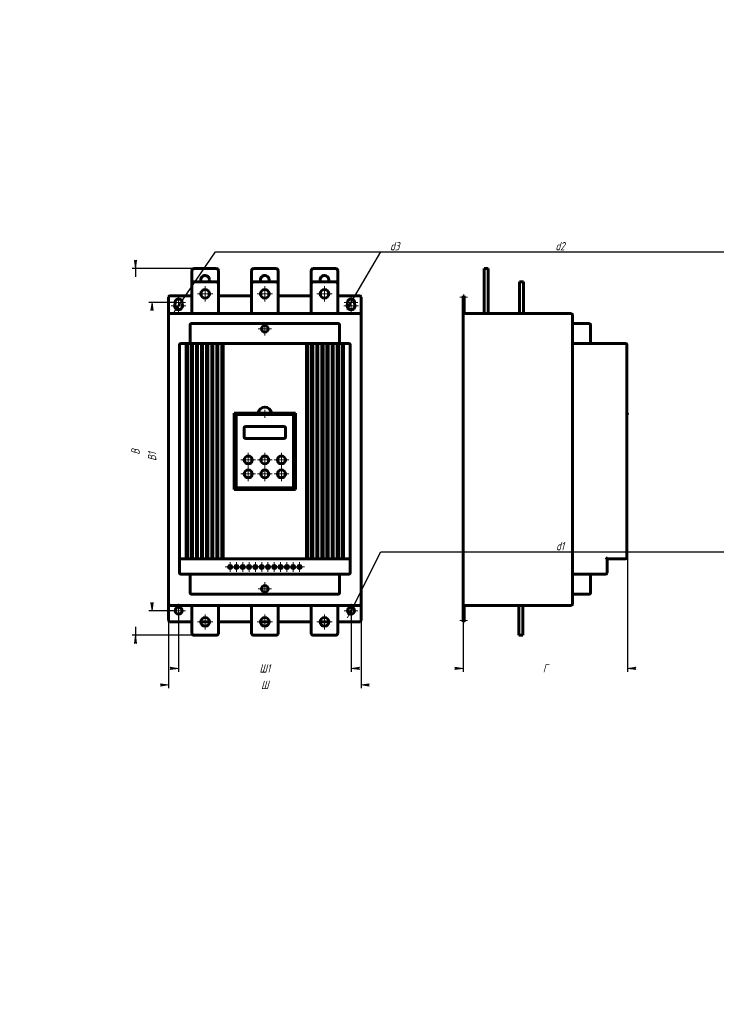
# Model space of a CAD drawing. Header units: millimetres. Extents: x 0 to 420, y 0 to 594.
import ezdxf

# ---------------------------------------------------------------- set-up
doc = ezdxf.new("R2010")
doc.units = ezdxf.units.MM
for name, pattern in [('K5LT_AXLED', [15.25, 10.75, -1.5, 1.5, -1.5]), ('K5LT_BASIC', [0]), ('K5LT_THIN', [0])]:
    doc.linetypes.add(name, pattern=pattern)
doc.layers.add('Системный слой', color=7, linetype='Continuous')
doc.styles.add('KDIMTEXTSTYLE', font='GOST_AU.SHX', dxfattribs={"width": 0.96, "oblique": 15, "height": 5})
doc.dimstyles.new('KDIMSTYLE (0.40)', dxfattribs={"dimtxt": 5, "dimasz": 1, "dimexe": 2, "dimexo": 0, "dimgap": 1, "dimtad": 1, "dimlfac": 2.5, "dimtxsty": 'KDIMTEXTSTYLE', "dimsah": 1, "dimcen": 0, "dimdle": 1, "dimadec": 0, "dimazin": 0, "dimtfac": 0.667, "dimtmove": 0, "dimatfit": 3, "dimfxl": 1, "dimtvp": 1, "dimtolj": 1, "dimtzin": 0, "dimarcsym": 0})

# ---------------------------------------------------------------- blocks, each defined once
blk = doc.blocks.new('U0')
at = {"layer": 'Системный слой', "color": 150, "linetype": 'K5LT_BASIC', "lineweight": 60, "true_color": 0x0080ff}
for p, q in [((103.7933461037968, 427.4622029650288), (90.59334610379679, 427.4622029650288)), ((139.7933461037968, 427.4622029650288), (119.7933461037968, 427.4622029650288)), ((175.7933461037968, 427.4622029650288), (155.7933461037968, 427.4622029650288)), ((204.9933461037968, 427.4622029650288), (191.7933461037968, 427.4622029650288))]:
    blk.add_line(p, q, dxfattribs=at)
blk = doc.blocks.new('U1')
at = {"layer": 'Системный слой', "color": 150, "linetype": 'K5LT_BASIC', "lineweight": 60, "true_color": 0x0080ff}
for p, q in [((90.59334610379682, 230.6622029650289), (103.7933461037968, 230.6622029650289)), ((109.1933461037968, 230.6622029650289), (114.3933461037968, 230.6622029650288)), ((119.7933461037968, 230.6622029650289), (139.7933461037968, 230.6622029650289)), ((145.1933461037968, 230.6622029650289), (150.3933461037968, 230.6622029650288)), ((155.7933461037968, 230.6622029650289), (175.7933461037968, 230.6622029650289)), ((181.1933461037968, 230.6622029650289), (186.3933461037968, 230.6622029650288)), ((191.7933461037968, 230.6622029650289), (204.9933461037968, 230.6622029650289))]:
    blk.add_line(p, q, dxfattribs=at)
blk = doc.blocks.new('U2')
at = {"layer": 'Системный слой', "color": 150, "linetype": 'K5LT_BASIC', "lineweight": 60, "true_color": 0x0080ff}
for start, end in [(0, 207.4864262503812), (332.5135737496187, 0)]:
    blk.add_arc((147.7933461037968, 437.0622029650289), 2.6, start, end, dxfattribs=at)
blk = doc.blocks.new('U3')
at = {"layer": 'Системный слой', "color": 150, "linetype": 'K5LT_BASIC', "lineweight": 60, "true_color": 0x0080ff}
for start, end in [(0, 207.4864262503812), (332.5135737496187, 0)]:
    blk.add_arc((183.7933461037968, 437.0622029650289), 2.6, start, end, dxfattribs=at)
blk = doc.blocks.new('U4')
at = {"layer": 'Системный слой', "color": 150, "linetype": 'K5LT_BASIC', "lineweight": 60, "true_color": 0x0080ff}
for start, end in [(0, 207.4864262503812), (332.5135737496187, 0)]:
    blk.add_arc((111.7933461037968, 437.0622029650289), 2.6, start, end, dxfattribs=at)
blk = doc.blocks.new('U5')
at = {"layer": 'Системный слой', "color": 30, "linetype": 'K5LT_AXLED', "lineweight": 18, "true_color": 0xff8000}
for q in [(95.79334610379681, 241.5622029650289), (91.69334610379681, 237.4622029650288), (99.8933461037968, 237.4622029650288), (95.79334610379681, 233.3622029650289)]:
    blk.add_line((95.79334610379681, 237.4622029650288), q, dxfattribs=at)
blk = doc.blocks.new('U6')
at = {"layer": 'Системный слой', "color": 30, "linetype": 'K5LT_AXLED', "lineweight": 18, "true_color": 0xff8000}
for q in [(111.7933461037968, 235.2622029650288), (107.1933461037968, 230.6622029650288), (116.3933461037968, 230.6622029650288), (111.7933461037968, 226.0622029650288)]:
    blk.add_line((111.7933461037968, 230.6622029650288), q, dxfattribs=at)
blk = doc.blocks.new('U7')
at = {"layer": 'Системный слой', "color": 30, "linetype": 'K5LT_AXLED', "lineweight": 18, "true_color": 0xff8000}
for q in [(107.1933461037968, 428.6622029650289), (111.7933461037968, 433.2622029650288), (116.3933461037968, 428.6622029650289), (111.7933461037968, 424.0622029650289)]:
    blk.add_line((111.7933461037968, 428.6622029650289), q, dxfattribs=at)
blk = doc.blocks.new('U8')
at = {"layer": 'Системный слой', "color": 30, "linetype": 'K5LT_AXLED', "lineweight": 18, "true_color": 0xff8000}
for q in [(123.9333461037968, 263.8622029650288), (126.8933461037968, 266.8222029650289), (129.8533461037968, 263.8622029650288), (126.8933461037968, 260.9022029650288)]:
    blk.add_line((126.8933461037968, 263.8622029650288), q, dxfattribs=at)
blk = doc.blocks.new('U9')
at = {"layer": 'Системный слой', "color": 30, "linetype": 'K5LT_AXLED', "lineweight": 18, "true_color": 0xff8000}
for q in [(127.7333461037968, 263.8622029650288), (130.6933461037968, 266.8222029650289), (133.6533461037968, 263.8622029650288), (130.6933461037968, 260.9022029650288)]:
    blk.add_line((130.6933461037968, 263.8622029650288), q, dxfattribs=at)
blk = doc.blocks.new('U10')
at = {"layer": 'Системный слой', "color": 30, "linetype": 'K5LT_AXLED', "lineweight": 18, "true_color": 0xff8000}
for q in [(131.5333461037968, 263.8622029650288), (134.4933461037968, 266.8222029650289), (137.4533461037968, 263.8622029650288), (134.4933461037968, 260.9022029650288)]:
    blk.add_line((134.4933461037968, 263.8622029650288), q, dxfattribs=at)
blk = doc.blocks.new('U11')
at = {"layer": 'Системный слой', "color": 30, "linetype": 'K5LT_AXLED', "lineweight": 18, "true_color": 0xff8000}
for q in [(137.7933461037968, 324.3822029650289), (133.3933461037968, 319.9822029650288), (142.1933461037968, 319.9822029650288), (137.7933461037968, 315.5822029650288)]:
    blk.add_line((137.7933461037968, 319.9822029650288), q, dxfattribs=at)
blk = doc.blocks.new('U12')
at = {"layer": 'Системный слой', "color": 30, "linetype": 'K5LT_AXLED', "lineweight": 18, "true_color": 0xff8000}
for q in [(137.7933461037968, 332.7822029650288), (133.3933461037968, 328.3822029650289), (142.1933461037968, 328.3822029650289), (137.7933461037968, 323.9822029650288)]:
    blk.add_line((137.7933461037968, 328.3822029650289), q, dxfattribs=at)
blk = doc.blocks.new('U13')
at = {"layer": 'Системный слой', "color": 30, "linetype": 'K5LT_AXLED', "lineweight": 18, "true_color": 0xff8000}
for q in [(135.3333461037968, 263.8622029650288), (138.2933461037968, 266.8222029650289), (141.2533461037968, 263.8622029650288), (138.2933461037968, 260.9022029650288)]:
    blk.add_line((138.2933461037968, 263.8622029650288), q, dxfattribs=at)
blk = doc.blocks.new('U14')
at = {"layer": 'Системный слой', "color": 30, "linetype": 'K5LT_AXLED', "lineweight": 18, "true_color": 0xff8000}
for q in [(139.1333461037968, 263.8622029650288), (142.0933461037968, 266.8222029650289), (145.0533461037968, 263.8622029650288), (142.0933461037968, 260.9022029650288)]:
    blk.add_line((142.0933461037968, 263.8622029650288), q, dxfattribs=at)
blk = doc.blocks.new('U15')
at = {"layer": 'Системный слой', "color": 30, "linetype": 'K5LT_AXLED', "lineweight": 18, "true_color": 0xff8000}
for q in [(142.9333461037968, 263.8622029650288), (145.8933461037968, 266.8222029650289), (148.8533461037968, 263.8622029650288), (145.8933461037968, 260.9022029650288)]:
    blk.add_line((145.8933461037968, 263.8622029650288), q, dxfattribs=at)
blk = doc.blocks.new('U16')
at = {"layer": 'Системный слой', "color": 30, "linetype": 'K5LT_AXLED', "lineweight": 18, "true_color": 0xff8000}
for q in [(147.7933461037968, 235.2622029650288), (143.1933461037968, 230.6622029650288), (152.3933461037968, 230.6622029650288), (147.7933461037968, 226.0622029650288)]:
    blk.add_line((147.7933461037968, 230.6622029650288), q, dxfattribs=at)
blk = doc.blocks.new('U17')
at = {"layer": 'Системный слой', "color": 30, "linetype": 'K5LT_AXLED', "lineweight": 18, "true_color": 0xff8000}
for q in [(143.7933461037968, 250.6622029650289), (147.7933461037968, 254.6622029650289), (151.7933461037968, 250.6622029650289), (147.7933461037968, 246.6622029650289)]:
    blk.add_line((147.7933461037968, 250.6622029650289), q, dxfattribs=at)
blk = doc.blocks.new('U18')
at = {"layer": 'Системный слой', "color": 30, "linetype": 'K5LT_AXLED', "lineweight": 18, "true_color": 0xff8000}
for q in [(147.7933461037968, 324.3822029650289), (143.3933461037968, 319.9822029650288), (152.1933461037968, 319.9822029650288), (147.7933461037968, 315.5822029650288)]:
    blk.add_line((147.7933461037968, 319.9822029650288), q, dxfattribs=at)
blk = doc.blocks.new('U19')
at = {"layer": 'Системный слой', "color": 30, "linetype": 'K5LT_AXLED', "lineweight": 18, "true_color": 0xff8000}
for q in [(147.7933461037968, 332.7822029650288), (143.3933461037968, 328.3822029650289), (152.1933461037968, 328.3822029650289), (147.7933461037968, 323.9822029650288)]:
    blk.add_line((147.7933461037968, 328.3822029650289), q, dxfattribs=at)
blk = doc.blocks.new('U20')
at = {"layer": 'Системный слой', "color": 30, "linetype": 'K5LT_AXLED', "lineweight": 18, "true_color": 0xff8000}
for q in [(147.7933461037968, 411.4622029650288), (143.7933461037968, 407.4622029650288), (151.7933461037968, 407.4622029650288), (147.7933461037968, 403.4622029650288)]:
    blk.add_line((147.7933461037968, 407.4622029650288), q, dxfattribs=at)
blk = doc.blocks.new('U21')
at = {"layer": 'Системный слой', "color": 30, "linetype": 'K5LT_AXLED', "lineweight": 18, "true_color": 0xff8000}
for q in [(143.1933461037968, 428.6622029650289), (147.7933461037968, 433.2622029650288), (152.3933461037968, 428.6622029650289), (147.7933461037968, 424.0622029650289)]:
    blk.add_line((147.7933461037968, 428.6622029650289), q, dxfattribs=at)
blk = doc.blocks.new('U22')
at = {"layer": 'Системный слой', "color": 30, "linetype": 'K5LT_AXLED', "lineweight": 18, "true_color": 0xff8000}
for q in [(146.7333461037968, 263.8622029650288), (149.6933461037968, 266.8222029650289), (152.6533461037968, 263.8622029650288), (149.6933461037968, 260.9022029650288)]:
    blk.add_line((149.6933461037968, 263.8622029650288), q, dxfattribs=at)
blk = doc.blocks.new('U23')
at = {"layer": 'Системный слой', "color": 30, "linetype": 'K5LT_AXLED', "lineweight": 18, "true_color": 0xff8000}
for q in [(150.5333461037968, 263.8622029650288), (153.4933461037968, 266.8222029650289), (156.4533461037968, 263.8622029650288), (153.4933461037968, 260.9022029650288)]:
    blk.add_line((153.4933461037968, 263.8622029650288), q, dxfattribs=at)
blk = doc.blocks.new('U24')
at = {"layer": 'Системный слой', "color": 30, "linetype": 'K5LT_AXLED', "lineweight": 18, "true_color": 0xff8000}
for q in [(154.3333461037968, 263.8622029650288), (157.2933461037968, 266.8222029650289), (160.2533461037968, 263.8622029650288), (157.2933461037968, 260.9022029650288)]:
    blk.add_line((157.2933461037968, 263.8622029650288), q, dxfattribs=at)
blk = doc.blocks.new('U25')
at = {"layer": 'Системный слой', "color": 30, "linetype": 'K5LT_AXLED', "lineweight": 18, "true_color": 0xff8000}
for q in [(157.7933461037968, 324.3822029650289), (153.3933461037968, 319.9822029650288), (162.1933461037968, 319.9822029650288), (157.7933461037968, 315.5822029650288)]:
    blk.add_line((157.7933461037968, 319.9822029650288), q, dxfattribs=at)
blk = doc.blocks.new('U26')
at = {"layer": 'Системный слой', "color": 30, "linetype": 'K5LT_AXLED', "lineweight": 18, "true_color": 0xff8000}
for q in [(157.7933461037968, 332.7822029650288), (153.3933461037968, 328.3822029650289), (162.1933461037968, 328.3822029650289), (157.7933461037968, 323.9822029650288)]:
    blk.add_line((157.7933461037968, 328.3822029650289), q, dxfattribs=at)
blk = doc.blocks.new('U27')
at = {"layer": 'Системный слой', "color": 30, "linetype": 'K5LT_AXLED', "lineweight": 18, "true_color": 0xff8000}
for q in [(158.1333461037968, 263.8622029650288), (161.0933461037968, 266.8222029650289), (164.0533461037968, 263.8622029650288), (161.0933461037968, 260.9022029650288)]:
    blk.add_line((161.0933461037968, 263.8622029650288), q, dxfattribs=at)
blk = doc.blocks.new('U28')
at = {"layer": 'Системный слой', "color": 30, "linetype": 'K5LT_AXLED', "lineweight": 18, "true_color": 0xff8000}
for q in [(161.9333461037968, 263.8622029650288), (164.8933461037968, 266.8222029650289), (167.8533461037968, 263.8622029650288), (164.8933461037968, 260.9022029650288)]:
    blk.add_line((164.8933461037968, 263.8622029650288), q, dxfattribs=at)
blk = doc.blocks.new('U29')
at = {"layer": 'Системный слой', "color": 30, "linetype": 'K5LT_AXLED', "lineweight": 18, "true_color": 0xff8000}
for q in [(165.7333461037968, 263.8622029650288), (168.6933461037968, 266.8222029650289), (171.6533461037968, 263.8622029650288), (168.6933461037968, 260.9022029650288)]:
    blk.add_line((168.6933461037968, 263.8622029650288), q, dxfattribs=at)
blk = doc.blocks.new('U30')
at = {"layer": 'Системный слой', "color": 30, "linetype": 'K5LT_AXLED', "lineweight": 18, "true_color": 0xff8000}
for q in [(183.7933461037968, 235.2622029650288), (179.1933461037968, 230.6622029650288), (188.3933461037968, 230.6622029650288), (183.7933461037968, 226.0622029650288)]:
    blk.add_line((183.7933461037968, 230.6622029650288), q, dxfattribs=at)
blk = doc.blocks.new('U31')
at = {"layer": 'Системный слой', "color": 30, "linetype": 'K5LT_AXLED', "lineweight": 18, "true_color": 0xff8000}
for q in [(179.1933461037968, 428.6622029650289), (183.7933461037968, 433.2622029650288), (188.3933461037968, 428.6622029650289), (183.7933461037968, 424.0622029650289)]:
    blk.add_line((183.7933461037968, 428.6622029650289), q, dxfattribs=at)
blk = doc.blocks.new('U32')
at = {"layer": 'Системный слой', "color": 30, "linetype": 'K5LT_AXLED', "lineweight": 18, "true_color": 0xff8000}
for q in [(199.7933461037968, 241.5622029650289), (195.6933461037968, 237.4622029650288), (203.8933461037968, 237.4622029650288), (199.7933461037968, 233.3622029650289)]:
    blk.add_line((199.7933461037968, 237.4622029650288), q, dxfattribs=at)
blk = doc.blocks.new('KDIMARROW_01')
at = {"layer": 'Системный слой'}
blk.add_hatch(color=0, dxfattribs=at).paths.add_polyline_path([(-5, -0.6582624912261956), (0, 0), (-5, 0.658262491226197), (-4.5, 5.51091059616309e-16)])
at = {"layer": 'Системный слой', "color": 0, "linetype": 'K5LT_THIN', "lineweight": 18}
for p, q in [((-4.5, 5.51091059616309e-16), (-5, 0.658262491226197)), ((-5, 0.658262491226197), (0, 0)), ((0, 0), (-5, -0.6582624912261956)), ((-5, -0.6582624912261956), (-4.5, 5.51091059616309e-16)), ((0, 0), (-1, 0))]:
    blk.add_line(p, q, dxfattribs=at)
blk = doc.blocks.new('U33')
at = {"layer": 'Системный слой', "color": 30, "linetype": 'K5LT_AXLED', "lineweight": 18, "true_color": 0xff8000}
for q in [(91.69334610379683, 423.4622029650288), (95.79334610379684, 427.5622029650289), (95.79334610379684, 419.3622029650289), (99.89334610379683, 423.4622029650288)]:
    blk.add_line((95.79334610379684, 423.4622029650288), q, dxfattribs=at)
blk = doc.blocks.new('U34')
at = {"layer": 'Системный слой', "color": 30, "linetype": 'K5LT_AXLED', "lineweight": 18, "true_color": 0xff8000}
for q in [(95.79334610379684, 425.8622029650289), (91.39334610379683, 421.4622029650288), (95.79334610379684, 417.0622029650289), (100.1933461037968, 421.4622029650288)]:
    blk.add_line((95.79334610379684, 421.4622029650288), q, dxfattribs=at)
blk = doc.blocks.new('U35')
at = {"layer": 'Системный слой', "color": 30, "linetype": 'K5LT_AXLED', "lineweight": 18, "true_color": 0xff8000}
for q in [(195.6933461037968, 423.4622029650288), (199.7933461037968, 427.5622029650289), (199.7933461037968, 419.3622029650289), (203.8933461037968, 423.4622029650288)]:
    blk.add_line((199.7933461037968, 423.4622029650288), q, dxfattribs=at)
blk = doc.blocks.new('U36')
at = {"layer": 'Системный слой', "color": 30, "linetype": 'K5LT_AXLED', "lineweight": 18, "true_color": 0xff8000}
for q in [(199.7933461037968, 425.8622029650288), (195.3933461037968, 421.4622029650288), (199.7933461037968, 417.0622029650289), (204.1933461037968, 421.4622029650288)]:
    blk.add_line((199.7933461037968, 421.4622029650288), q, dxfattribs=at)
blk = doc.blocks.new('KDIMARROW_02')
at = {"layer": 'Системный слой'}
blk.add_hatch(color=0, dxfattribs=at).paths.add_polyline_path([(4.5, -5.51091059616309e-16), (5, 0.6582624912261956), (0, 0), (5, -0.658262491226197)])
at = {"layer": 'Системный слой', "color": 0, "linetype": 'K5LT_THIN', "lineweight": 18}
for p, q in [((0, 0), (-1, 0)), ((5, 0.6582624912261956), (0, 0)), ((0, 0), (5, -0.658262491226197)), ((0, 0), (7, -8.572527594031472e-16)), ((4.5, -5.51091059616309e-16), (5, 0.6582624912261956)), ((5, -0.658262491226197), (4.5, -5.51091059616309e-16))]:
    blk.add_line(p, q, dxfattribs=at)

msp = doc.modelspace()

# ---------------------------------------------------------------- linework, layer by layer
at = {"layer": 'Системный слой', "color": 150, "linetype": 'K5LT_BASIC', "lineweight": 60, "true_color": 0x0080ff}
for p, q in [((103.7933461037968, 434.6622029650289), (103.7933461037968, 442.6622029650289)), ((104.9933461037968, 443.8622029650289), (118.5933461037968, 443.8622029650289)), ((119.7933461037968, 434.6622029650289), (119.7933461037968, 442.6622029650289)), ((139.7933461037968, 434.6622029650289), (139.7933461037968, 442.6622029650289)), ((140.9933461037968, 443.8622029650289), (154.5933461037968, 443.8622029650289)), ((155.7933461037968, 434.6622029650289), (155.7933461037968, 442.6622029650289)), ((175.7933461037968, 434.6622029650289), (175.7933461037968, 442.6622029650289)), ((176.9933461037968, 443.8622029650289), (190.5933461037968, 443.8622029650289)), ((191.7933461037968, 434.6622029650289), (191.7933461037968, 442.6622029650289)), ((280.1338860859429, 443.8622029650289), (282.533886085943, 443.8622029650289)), ((280.1338860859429, 442.6622029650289), (280.1338860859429, 443.8622029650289)), ((280.1338860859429, 416.6622029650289), (280.1338860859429, 442.6622029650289)), ((282.533886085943, 443.8622029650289), (282.533886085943, 442.6622029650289)), ((282.533886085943, 416.6622029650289), (282.533886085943, 442.6622029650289)), ((103.7933461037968, 416.6622029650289), (103.7933461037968, 434.6622029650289)), ((118.5933461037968, 435.8622029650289), (104.9933461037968, 435.8622029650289)), ((119.7933461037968, 416.6622029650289), (119.7933461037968, 434.6622029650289)), ((139.7933461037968, 416.6622029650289), (139.7933461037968, 434.6622029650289)), ((154.5933461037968, 435.8622029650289), (140.9933461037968, 435.8622029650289)), ((155.7933461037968, 416.6622029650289), (155.7933461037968, 434.6622029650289)), ((175.7933461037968, 416.6622029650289), (175.7933461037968, 434.6622029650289)), ((190.5933461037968, 435.8622029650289), (176.9933461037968, 435.8622029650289)), ((191.7933461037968, 416.6622029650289), (191.7933461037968, 434.6622029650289)), ((301.3338860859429, 434.6622029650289), (301.3338860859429, 435.8622029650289)), ((303.733886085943, 435.8622029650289), (301.3338860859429, 435.8622029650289)), ((301.3338860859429, 416.6622029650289), (301.3338860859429, 434.6622029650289)), ((303.733886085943, 435.8622029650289), (303.733886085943, 434.6622029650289)), ((303.733886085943, 416.6622029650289), (303.733886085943, 434.6622029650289)), ((89.7933461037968, 426.6622029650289), (89.79334610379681, 415.8622029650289)), ((205.7933461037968, 415.8622029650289), (205.7933461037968, 426.6622029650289)), ((267.3338860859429, 427.4622029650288), (267.3338860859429, 426.6622029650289)), ((267.3338860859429, 427.4622029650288), (267.933886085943, 427.4622029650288)), ((267.3338860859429, 426.6622029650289), (267.3338860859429, 231.4622029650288)), ((267.933886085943, 427.4622029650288), (267.933886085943, 426.6622029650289)), ((267.933886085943, 426.6622029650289), (267.933886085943, 415.8622029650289)), ((89.79334610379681, 415.8622029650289), (89.79334610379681, 241.4622029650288)), ((204.9933461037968, 416.6622029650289), (90.5933461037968, 416.6622029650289)), ((205.7933461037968, 241.4622029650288), (205.7933461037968, 415.8622029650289)), ((267.933886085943, 416.6622029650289), (332.533886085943, 416.6622029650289)), ((333.3338860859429, 415.8622029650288), (333.3338860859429, 241.4622029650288)), ((102.7933461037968, 398.6622029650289), (102.7933461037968, 409.8622029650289)), ((103.5933461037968, 410.6622029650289), (191.9933461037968, 410.6622029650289)), ((192.7933461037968, 409.8622029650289), (192.7933461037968, 398.6622029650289)), ((343.3338860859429, 410.6622029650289), (333.3338860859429, 410.6622029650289)), ((344.1338860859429, 398.6622029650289), (344.1338860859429, 409.8622029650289)), ((198.3933461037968, 398.6622029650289), (97.19334610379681, 398.6622029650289)), ((101.0733461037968, 398.5550232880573), (100.3933461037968, 398.5550232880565)), ((100.3933461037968, 397.8622029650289), (100.3933461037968, 398.5550232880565)), ((101.0733461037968, 397.8622029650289), (101.0733461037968, 398.5550232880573)), ((104.1533461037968, 398.5550232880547), (103.4733461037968, 398.5550232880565)), ((103.4733461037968, 397.8622029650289), (103.4733461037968, 398.5550232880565)), ((104.1533461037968, 397.8622029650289), (104.1533461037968, 398.5550232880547)), ((106.5533461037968, 397.8622029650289), (106.5533461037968, 398.5550232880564)), ((107.2333461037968, 398.5550232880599), (106.5533461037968, 398.5550232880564)), ((107.2333461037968, 397.8622029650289), (107.2333461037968, 398.5550232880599)), ((110.3133461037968, 398.5550232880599), (109.6333461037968, 398.5550232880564)), ((109.6333461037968, 397.8622029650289), (109.6333461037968, 398.5550232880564)), ((110.3133461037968, 397.8622029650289), (110.3133461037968, 398.5550232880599)), ((112.7133461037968, 397.8622029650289), (112.7133461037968, 398.5550232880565)), ((113.3933461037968, 398.5550232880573), (112.7133461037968, 398.5550232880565)), ((113.3933461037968, 397.8622029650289), (113.3933461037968, 398.5550232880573)), ((116.4733461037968, 398.5550232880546), (115.7933461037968, 398.5550232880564)), ((115.7933461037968, 397.8622029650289), (115.7933461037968, 398.5550232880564)), ((116.4733461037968, 397.8622029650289), (116.4733461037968, 398.5550232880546)), ((119.5533461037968, 398.5550232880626), (118.8733461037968, 398.5550232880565)), ((118.8733461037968, 397.8622029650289), (118.8733461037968, 398.5550232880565)), ((119.5533461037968, 397.8622029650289), (119.5533461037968, 398.5550232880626)), ((121.9533461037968, 397.8622029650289), (121.9533461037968, 398.5550232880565)), ((122.6333461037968, 398.5550232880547), (121.9533461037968, 398.5550232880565)), ((122.6333461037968, 397.8622029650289), (122.6333461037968, 398.5550232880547)), ((173.6333461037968, 398.5550232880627), (172.9533461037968, 398.5550232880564)), ((172.9533461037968, 397.8622029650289), (172.9533461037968, 398.5550232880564)), ((173.6333461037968, 397.8622029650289), (173.6333461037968, 398.5550232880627)), ((176.0333461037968, 397.8622029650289), (176.0333461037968, 398.5550232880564)), ((176.7133461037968, 398.5550232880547), (176.0333461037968, 398.5550232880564)), ((176.7133461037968, 397.8622029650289), (176.7133461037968, 398.5550232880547)), ((179.7933461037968, 398.5550232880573), (179.1133461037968, 398.5550232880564)), ((179.1133461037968, 397.8622029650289), (179.1133461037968, 398.5550232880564)), ((179.7933461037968, 397.8622029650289), (179.7933461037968, 398.5550232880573)), ((182.8733461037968, 398.5550232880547), (182.1933461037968, 398.5550232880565)), ((182.1933461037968, 397.8622029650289), (182.1933461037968, 398.5550232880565)), ((182.8733461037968, 397.8622029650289), (182.8733461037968, 398.5550232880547)), ((185.2733461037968, 397.8622029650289), (185.2733461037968, 398.5550232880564)), ((185.9533461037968, 398.5550232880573), (185.2733461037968, 398.5550232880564)), ((185.9533461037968, 397.8622029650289), (185.9533461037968, 398.5550232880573)), ((189.0333461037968, 398.5550232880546), (188.3533461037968, 398.5550232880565)), ((188.3533461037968, 397.8622029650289), (188.3533461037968, 398.5550232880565)), ((189.0333461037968, 397.8622029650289), (189.0333461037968, 398.5550232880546)), ((191.4333461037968, 397.8622029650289), (191.4333461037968, 398.5550232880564)), ((192.1133461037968, 398.5550232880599), (191.4333461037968, 398.5550232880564)), ((192.1133461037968, 397.8622029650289), (192.1133461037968, 398.5550232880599)), ((195.1933461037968, 398.5550232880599), (194.5133461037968, 398.5550232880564)), ((194.5133461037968, 397.8622029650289), (194.5133461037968, 398.5550232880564)), ((195.1933461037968, 397.8622029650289), (195.1933461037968, 398.5550232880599)), ((333.3338860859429, 398.6622029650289), (365.3338860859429, 398.6622029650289)), ((96.3933461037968, 397.8622029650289), (96.3933461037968, 269.4622029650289)), ((100.3933461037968, 397.8622029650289), (100.3933461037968, 269.4622029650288)), ((101.0733461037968, 269.4622029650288), (101.0733461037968, 397.8622029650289)), ((103.4733461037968, 397.8622029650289), (103.4733461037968, 269.4622029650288)), ((104.1533461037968, 269.4622029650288), (104.1533461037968, 397.8622029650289)), ((106.5533461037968, 397.8622029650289), (106.5533461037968, 269.4622029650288)), ((107.2333461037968, 269.4622029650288), (107.2333461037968, 397.8622029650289)), ((109.6333461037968, 397.8622029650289), (109.6333461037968, 269.4622029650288)), ((110.3133461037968, 269.4622029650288), (110.3133461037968, 397.8622029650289)), ((112.7133461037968, 397.8622029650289), (112.7133461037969, 269.4622029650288)), ((113.3933461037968, 269.4622029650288), (113.3933461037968, 397.8622029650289)), ((115.7933461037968, 397.8622029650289), (115.7933461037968, 269.4622029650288)), ((116.4733461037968, 269.4622029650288), (116.4733461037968, 397.8622029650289)), ((118.8733461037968, 397.8622029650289), (118.8733461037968, 269.4622029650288)), ((119.5533461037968, 269.4622029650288), (119.5533461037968, 397.8622029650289)), ((121.9533461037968, 397.8622029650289), (121.9533461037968, 269.4622029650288)), ((122.6333461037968, 269.4622029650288), (122.6333461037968, 397.8622029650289)), ((172.9533461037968, 397.8622029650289), (172.9533461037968, 269.4622029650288)), ((173.6333461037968, 269.4622029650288), (173.6333461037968, 397.8622029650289)), ((176.0333461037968, 397.8622029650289), (176.0333461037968, 269.4622029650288)), ((176.7133461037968, 269.4622029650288), (176.7133461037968, 397.8622029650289)), ((179.1133461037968, 397.8622029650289), (179.1133461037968, 269.4622029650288)), ((179.7933461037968, 269.4622029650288), (179.7933461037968, 397.8622029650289)), ((182.1933461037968, 397.8622029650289), (182.1933461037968, 269.4622029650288)), ((182.8733461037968, 269.4622029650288), (182.8733461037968, 397.8622029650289)), ((185.2733461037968, 397.8622029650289), (185.2733461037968, 269.4622029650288)), ((185.9533461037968, 269.4622029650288), (185.9533461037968, 397.8622029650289)), ((188.3533461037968, 397.8622029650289), (188.3533461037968, 269.4622029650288)), ((189.0333461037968, 269.4622029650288), (189.0333461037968, 397.8622029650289)), ((191.4333461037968, 397.8622029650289), (191.4333461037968, 269.4622029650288)), ((192.1133461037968, 269.4622029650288), (192.1133461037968, 397.8622029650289)), ((194.5133461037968, 397.8622029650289), (194.5133461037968, 269.4622029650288)), ((195.1933461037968, 269.4622029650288), (195.1933461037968, 397.8622029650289)), ((199.1933461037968, 269.4622029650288), (199.1933461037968, 397.8622029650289)), ((366.1338860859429, 397.8622029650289), (366.1338860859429, 269.4622029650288)), ((129.3933461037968, 356.6622029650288), (129.3933461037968, 310.6622029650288)), ((129.5333461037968, 356.6622029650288), (129.3933461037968, 356.6622029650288)), ((129.5333461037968, 356.6622029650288), (166.0533461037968, 356.6622029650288)), ((129.5333461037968, 355.7422029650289), (129.5333461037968, 356.6622029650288)), ((166.1933461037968, 356.6622029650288), (166.0533461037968, 356.6622029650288)), ((166.0533461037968, 355.7422029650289), (166.0533461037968, 356.6622029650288)), ((166.1933461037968, 310.6622029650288), (166.1933461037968, 356.6622029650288)), ((366.1338860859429, 356.6622029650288), (366.413886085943, 356.6622029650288)), ((366.413886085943, 355.7422029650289), (366.413886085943, 356.6622029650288)), ((129.5333461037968, 355.7422029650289), (129.5333461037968, 310.6622029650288)), ((129.5333461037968, 355.7422029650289), (166.0533461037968, 355.7422029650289)), ((130.4533461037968, 355.7422029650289), (130.4533461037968, 311.5822029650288)), ((165.1333461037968, 311.5822029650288), (165.1333461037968, 355.7422029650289)), ((166.0533461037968, 310.6622029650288), (166.0533461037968, 355.7422029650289)), ((366.133886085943, 355.7422029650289), (366.413886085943, 355.7422029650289)), ((135.2733461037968, 347.6622029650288), (135.2733461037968, 342.3422029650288)), ((159.3133461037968, 348.6622029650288), (136.2733461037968, 348.6622029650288)), ((160.3133461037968, 342.3422029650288), (160.3133461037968, 347.6622029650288)), ((136.2733461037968, 341.3422029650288), (159.3133461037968, 341.3422029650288)), ((129.3933461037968, 310.6622029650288), (166.1933461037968, 310.6622029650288)), ((129.5333461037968, 310.6622029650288), (166.0533461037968, 310.6622029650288)), ((130.4533461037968, 311.5822029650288), (165.1333461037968, 311.5822029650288)), ((96.3933461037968, 269.4622029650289), (96.3933461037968, 260.2622029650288)), ((198.3933461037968, 268.6622029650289), (97.19334610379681, 268.6622029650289)), ((100.3933461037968, 268.7693826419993), (100.3933461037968, 269.4622029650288)), ((101.0733461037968, 268.7693826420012), (100.3933461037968, 268.7693826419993)), ((101.0733461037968, 268.7693826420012), (101.0733461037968, 269.4622029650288)), ((103.4733461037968, 268.7693826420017), (103.4733461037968, 269.4622029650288)), ((104.1533461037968, 268.7693826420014), (103.4733461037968, 268.7693826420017)), ((104.1533461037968, 268.7693826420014), (104.1533461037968, 269.4622029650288)), ((106.5533461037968, 268.7693826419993), (106.5533461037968, 269.4622029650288)), ((107.2333461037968, 268.7693826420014), (106.5533461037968, 268.7693826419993)), ((107.2333461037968, 268.7693826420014), (107.2333461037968, 269.4622029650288)), ((109.6333461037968, 268.7693826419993), (109.6333461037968, 269.4622029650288)), ((110.3133461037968, 268.7693826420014), (109.6333461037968, 268.7693826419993)), ((110.3133461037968, 268.7693826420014), (110.3133461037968, 269.4622029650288)), ((112.7133461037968, 268.7693826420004), (112.7133461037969, 269.4622029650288)), ((113.3933461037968, 268.7693826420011), (112.7133461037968, 268.7693826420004)), ((113.3933461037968, 268.7693826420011), (113.3933461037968, 269.4622029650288)), ((115.7933461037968, 268.7693826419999), (115.7933461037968, 269.4622029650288)), ((116.4733461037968, 268.7693826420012), (115.7933461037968, 268.7693826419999)), ((116.4733461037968, 268.7693826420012), (116.4733461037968, 269.4622029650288)), ((118.8733461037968, 268.7693826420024), (118.8733461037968, 269.4622029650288)), ((119.5533461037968, 268.7693826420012), (118.8733461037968, 268.7693826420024)), ((119.5533461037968, 268.7693826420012), (119.5533461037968, 269.4622029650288)), ((121.9533461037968, 268.7693826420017), (121.9533461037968, 269.4622029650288)), ((122.6333461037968, 268.7693826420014), (121.9533461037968, 268.7693826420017)), ((122.6333461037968, 268.7693826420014), (122.6333461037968, 269.4622029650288)), ((172.9533461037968, 268.7693826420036), (172.9533461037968, 269.4622029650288)), ((173.6333461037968, 268.7693826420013), (172.9533461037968, 268.7693826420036)), ((173.6333461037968, 268.7693826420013), (173.6333461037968, 269.4622029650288)), ((176.0333461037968, 268.7693826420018), (176.0333461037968, 269.4622029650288)), ((176.7133461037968, 268.7693826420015), (176.0333461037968, 268.7693826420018)), ((176.7133461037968, 268.7693826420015), (176.7133461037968, 269.4622029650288)), ((179.1133461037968, 268.7693826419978), (179.1133461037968, 269.4622029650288)), ((179.7933461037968, 268.7693826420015), (179.1133461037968, 268.7693826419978)), ((179.7933461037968, 268.7693826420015), (179.7933461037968, 269.4622029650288)), ((182.1933461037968, 268.7693826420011), (182.1933461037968, 269.4622029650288)), ((182.8733461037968, 268.7693826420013), (182.1933461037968, 268.7693826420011)), ((182.8733461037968, 268.7693826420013), (182.8733461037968, 269.4622029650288)), ((185.2733461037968, 268.7693826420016), (185.2733461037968, 269.4622029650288)), ((185.9533461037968, 268.7693826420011), (185.2733461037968, 268.7693826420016)), ((185.9533461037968, 268.7693826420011), (185.9533461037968, 269.4622029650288)), ((188.3533461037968, 268.7693826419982), (188.3533461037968, 269.4622029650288)), ((189.0333461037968, 268.7693826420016), (188.3533461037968, 268.7693826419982)), ((189.0333461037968, 268.7693826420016), (189.0333461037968, 269.4622029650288)), ((191.4333461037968, 268.7693826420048), (191.4333461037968, 269.4622029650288)), ((192.1133461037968, 268.7693826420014), (191.4333461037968, 268.7693826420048)), ((192.1133461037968, 268.7693826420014), (192.1133461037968, 269.4622029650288)), ((194.5133461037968, 268.7693826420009), (194.5133461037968, 269.4622029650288)), ((195.1933461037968, 268.7693826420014), (194.5133461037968, 268.7693826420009)), ((195.1933461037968, 268.7693826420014), (195.1933461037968, 269.4622029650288)), ((199.1933461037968, 260.2622029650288), (199.1933461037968, 269.4622029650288)), ((353.3338860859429, 269.4622029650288), (354.1338860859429, 268.6622029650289)), ((365.3338860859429, 268.6622029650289), (354.1338860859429, 268.6622029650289)), ((354.1338860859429, 268.6622029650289), (354.1338860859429, 260.2622029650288)), ((97.19334610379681, 259.4622029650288), (198.3933461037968, 259.4622029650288)), ((102.7933461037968, 248.2622029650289), (102.7933461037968, 259.4622029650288)), ((192.7933461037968, 259.4622029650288), (192.7933461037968, 248.2622029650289)), ((333.3338860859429, 259.4622029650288), (353.3338860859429, 259.4622029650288)), ((344.1338860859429, 248.2622029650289), (344.1338860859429, 259.4622029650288)), ((191.9933461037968, 247.4622029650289), (103.5933461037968, 247.4622029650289)), ((343.3338860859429, 247.4622029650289), (333.3338860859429, 247.4622029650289)), ((89.79334610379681, 241.4622029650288), (89.79334610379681, 231.4622029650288)), ((90.5933461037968, 240.6622029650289), (204.9933461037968, 240.6622029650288)), ((103.7933461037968, 240.6622029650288), (103.7933461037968, 223.8622029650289)), ((119.7933461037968, 240.6622029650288), (119.7933461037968, 223.8622029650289)), ((139.7933461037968, 240.6622029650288), (139.7933461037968, 223.8622029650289)), ((155.7933461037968, 240.6622029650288), (155.7933461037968, 223.8622029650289)), ((175.7933461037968, 240.6622029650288), (175.7933461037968, 223.8622029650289)), ((191.7933461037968, 240.6622029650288), (191.7933461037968, 223.8622029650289)), ((205.7933461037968, 231.4622029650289), (205.7933461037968, 241.4622029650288)), ((267.9338860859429, 241.4622029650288), (267.9338860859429, 231.4622029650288)), ((267.9338860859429, 240.6622029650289), (332.5338860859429, 240.6622029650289)), ((300.9338860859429, 240.6622029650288), (300.9338860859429, 223.8622029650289)), ((303.3338860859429, 240.6622029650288), (303.3338860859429, 223.8622029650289)), ((267.3338860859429, 231.4622029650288), (267.3338860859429, 230.6622029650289)), ((267.3338860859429, 230.6622029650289), (267.9338860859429, 230.6622029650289)), ((267.9338860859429, 231.4622029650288), (267.9338860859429, 230.6622029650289)), ((118.5933461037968, 222.6622029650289), (104.9933461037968, 222.6622029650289)), ((154.5933461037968, 222.6622029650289), (140.9933461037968, 222.6622029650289)), ((190.5933461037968, 222.6622029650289), (176.9933461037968, 222.6622029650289)), ((300.9338860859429, 222.6622029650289), (300.9338860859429, 223.8622029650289)), ((303.3338860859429, 222.6622029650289), (300.9338860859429, 222.6622029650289)), ((303.3338860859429, 223.8622029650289), (303.3338860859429, 222.6622029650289))]:
    msp.add_line(p, q, dxfattribs=at)
at = {"layer": 'Системный слой', "color": 30, "linetype": 'K5LT_AXLED', "lineweight": 18, "true_color": 0xff8000}
for p, q in [((265.3338860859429, 426.6622029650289), (269.933886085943, 426.6622029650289)), ((153.7933461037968, 356.6622029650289), (141.7933461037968, 356.6622029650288)), ((147.7933461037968, 353.7422029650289), (147.7933461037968, 358.6622029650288)), ((265.3338860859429, 231.4622029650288), (269.9338860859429, 231.4622029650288))]:
    msp.add_line(p, q, dxfattribs=at)
at = {"layer": 'Системный слой', "color": 150, "linetype": 'K5LT_BASIC', "lineweight": 60, "true_color": 0x0080ff}
for centre, radius in [((111.7933461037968, 428.6622029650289), 2.6), ((147.7933461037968, 428.6622029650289), 2.6), ((183.7933461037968, 428.6622029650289), 2.6), ((147.7933461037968, 407.4622029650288), 2), ((137.7933461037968, 328.3822029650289), 2.4), ((147.7933461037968, 328.3822029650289), 2.4), ((157.7933461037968, 328.3822029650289), 2.4), ((137.7933461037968, 319.9822029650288), 2.4), ((147.7933461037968, 319.9822029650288), 2.4), ((157.7933461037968, 319.9822029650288), 2.4), ((126.8933461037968, 263.8622029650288), 0.96), ((130.6933461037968, 263.8622029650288), 0.96), ((134.4933461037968, 263.8622029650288), 0.96), ((138.2933461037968, 263.8622029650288), 0.96), ((142.0933461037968, 263.8622029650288), 0.96), ((145.8933461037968, 263.8622029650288), 0.96), ((149.6933461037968, 263.8622029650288), 0.96), ((153.4933461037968, 263.8622029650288), 0.96), ((157.2933461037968, 263.8622029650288), 0.96), ((161.0933461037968, 263.8622029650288), 0.96), ((164.8933461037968, 263.8622029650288), 0.96), ((168.6933461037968, 263.8622029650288), 0.96), ((147.7933461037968, 250.6622029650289), 2), ((95.79334610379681, 237.4622029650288), 2.1), ((199.7933461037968, 237.4622029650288), 2.1), ((111.7933461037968, 230.6622029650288), 2.6), ((147.7933461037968, 230.6622029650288), 2.6), ((183.7933461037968, 230.6622029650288), 2.6)]:
    msp.add_circle(centre, radius, dxfattribs=at)
for centre, radius, start, end in [((104.9933461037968, 442.6622029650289), 1.2, 90, 180), ((118.5933461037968, 442.6622029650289), 1.2, 0, 89.99999999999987), ((140.9933461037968, 442.6622029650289), 1.2, 90.00000000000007, 180), ((154.5933461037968, 442.6622029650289), 1.2, 0, 90.00000000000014), ((176.9933461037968, 442.6622029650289), 1.2, 90, 179.9999999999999), ((190.5933461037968, 442.6622029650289), 1.2, 0, 89.99999999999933), ((104.9933461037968, 434.6622029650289), 1.2, 90, 179.9999999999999), ((118.5933461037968, 434.6622029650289), 1.2, 0, 90.00000000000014), ((140.9933461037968, 434.6622029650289), 1.2, 90, 180.0000000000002), ((154.5933461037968, 434.6622029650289), 1.199999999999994, 0, 90.00000000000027), ((176.9933461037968, 434.6622029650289), 1.2, 89.99999999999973, 179.9999999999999), ((190.5933461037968, 434.6622029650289), 1.199999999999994, 0, 89.99999999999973), ((90.59334610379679, 426.6622029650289), 0.8, 90, 180), ((95.79334610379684, 421.4622029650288), 2.4, 146.1312953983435, 33.86870460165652), ((95.79334610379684, 423.4622029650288), 2.1, 341.6104366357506, 198.3895633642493), ((199.7933461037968, 421.4622029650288), 2.4, 146.1312953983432, 33.86870460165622), ((199.7933461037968, 423.4622029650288), 2.099999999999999, 341.61043663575, 198.3895633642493), ((204.9933461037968, 426.6622029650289), 0.8, 0, 90), ((90.5933461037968, 415.8622029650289), 0.8, 89.99999999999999, 180), ((204.9933461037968, 415.8622029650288), 0.8, 0, 90), ((332.533886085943, 415.8622029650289), 0.8, 0, 90), ((103.5933461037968, 409.8622029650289), 0.8, 90, 180), ((191.9933461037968, 409.8622029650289), 0.8, 0, 90), ((343.3338860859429, 409.8622029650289), 0.8, 0, 90.00000000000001), ((97.19334610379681, 397.8622029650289), 0.8, 90, 180), ((198.3933461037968, 397.8622029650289), 0.8, 0, 90), ((365.3338860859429, 397.8622029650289), 0.8, 0, 90.00000000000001), ((147.7933461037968, 356.2399807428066), 4.022222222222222, 6.025575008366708, 173.9744249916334), ((136.2733461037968, 347.6622029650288), 1, 90, 180), ((159.3133461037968, 347.6622029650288), 1, 0, 90), ((136.2733461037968, 342.3422029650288), 1, 180, 270), ((159.3133461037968, 342.3422029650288), 1, 270, 0), ((97.19334610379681, 269.4622029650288), 0.8, 180, 270), ((198.3933461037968, 269.4622029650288), 0.8, 270, 0), ((365.3338860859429, 269.4622029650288), 0.8, 270, 0), ((97.19334610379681, 260.2622029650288), 0.8, 180, 270), ((198.3933461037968, 260.2622029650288), 0.8, 270, 0), ((353.3338860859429, 260.2622029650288), 0.8, 270, 0), ((103.5933461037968, 248.2622029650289), 0.8, 180, 270), ((191.9933461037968, 248.2622029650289), 0.8, 270, 0), ((343.3338860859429, 248.2622029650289), 0.8, 270, 0), ((90.59334610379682, 241.4622029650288), 0.8, 180, 270), ((204.9933461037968, 241.4622029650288), 0.8, 270, 0), ((332.5338860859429, 241.4622029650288), 0.8, 270, 0), ((90.59334610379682, 231.4622029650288), 0.8, 180, 270), ((204.9933461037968, 231.4622029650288), 0.8, 270, 0), ((104.9933461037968, 223.8622029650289), 1.2, 180, 270.0000000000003), ((118.5933461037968, 223.8622029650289), 1.199999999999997, 270, 0), ((140.9933461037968, 223.8622029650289), 1.2, 180, 270), ((154.5933461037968, 223.8622029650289), 1.2, 270.0000000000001, 0), ((176.9933461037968, 223.8622029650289), 1.200000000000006, 180, 270), ((190.5933461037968, 223.8622029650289), 1.199999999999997, 269.9999999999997, 0)]:
    msp.add_arc(centre, radius, start, end, dxfattribs=at)

# ---------------------------------------------------------------- block references
at = {"layer": 'Системный слой'}
for name in ['U4', 'U2', 'U3', 'U7', 'U21', 'U31', 'U0', 'U34', 'U33', 'U36', 'U35', 'U20', 'U12', 'U19', 'U26', 'U11', 'U18', 'U25', 'U8', 'U9', 'U10', 'U13', 'U14', 'U15', 'U22', 'U23', 'U24', 'U27', 'U28', 'U29', 'U17', 'U5', 'U32', 'U6', 'U16', 'U30', 'U1']:
    msp.add_blockref(name, (0, 0), dxfattribs=at)

# ---------------------------------------------------------------- dimensions: what is measured, and where the dimension line sits
at = {"layer": 'Системный слой', "color": 7}
for center, radius, location, text in [((95.79334610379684, 421.46220296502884), 2.399999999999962, (118.1199087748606, 453.8622029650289), '\\H5.0;\\W0.965;\\Q15;\\H5.0;\\W0.965;\\Q15;\\Q15;d3'), ((199.7933461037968, 423.46220296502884), 2.099999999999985, (217.7933461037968, 453.8622029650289), '\\H5.0;\\W0.965;\\Q15;\\H5.0;\\W0.965;\\Q15;\\Q15;d2'), ((199.7933461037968, 237.46220296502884), 2.0999999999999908, (217.7933461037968, 272.9093206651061), '\\H5.0;\\W0.965;\\Q15;\\H5.0;\\W0.965;\\Q15;\\Q15;d1')]:
    msp.add_diameter_dim(center=center, radius=radius, location=location, text=text, dimstyle='KDIMSTYLE (0.40)', override={"dimtih": 1, "dimtoh": 1, "dimblk1": 'KDIMARROW_02', "dimblk2": 'KDIMARROW_02', "dimclrt": 7, "dimtmove": 1, "dimatfit": 2, "dimtolj": 1}, dxfattribs=at).render()
for base, p1, p2, location, text in [((69.79334610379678, 222.6622029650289), (104.9933461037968, 443.8622029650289), (104.9933461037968, 222.6622029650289), (69.79334610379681, 333.2622029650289), '\\H5.0;\\W0.965;\\Q15;\\H5.0;\\W0.965;\\Q15;\\Q15;В'), ((79.79334610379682, 423.4622029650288), (93.69334610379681, 237.4622029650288), (93.69334610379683, 423.4622029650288), (79.79334610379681, 330.4622029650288), '\\H5.0;\\W0.965;\\Q15;\\H5.0;\\W0.965;\\Q15;\\Q15;В1')]:
    msp.add_linear_dim(base=base, p1=p1, p2=p2, angle=90, location=location, text=text, dimstyle='KDIMSTYLE (0.40)', override={"dimexo": 0, "dimblk1": 'KDIMARROW_01', "dimblk2": 'KDIMARROW_01', "dimse1": 0, "dimse2": 0, "dimclrt": 7, "dimtolj": 1}, dxfattribs=at).render()
for base, p1, p2, location, text in [((267.3338860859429, 202.6622029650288), (366.413886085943, 355.7422029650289), (267.3338860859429, 231.4622029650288), (316.873886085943, 202.6622029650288), '\\H5.0;\\W0.965;\\Q15;\\H5.0;\\W0.965;\\Q15;\\Q15;Г'), ((89.79334610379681, 192.6622029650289), (205.7933461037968, 241.4622029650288), (89.79334610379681, 241.4622029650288), (147.7933461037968, 192.6622029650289), '\\H5.0;\\W0.965;\\Q15;\\H5.0;\\W0.965;\\Q15;\\Q15;Ш'), ((95.79334610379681, 202.6622029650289), (199.7933461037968, 237.4622029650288), (95.79334610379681, 235.3622029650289), (147.7933461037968, 202.6622029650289), '\\H5.0;\\W0.965;\\Q15;\\H5.0;\\W0.965;\\Q15;\\Q15;Ш1')]:
    msp.add_linear_dim(base=base, p1=p1, p2=p2, location=location, text=text, dimstyle='KDIMSTYLE (0.40)', override={"dimexo": 0, "dimblk1": 'KDIMARROW_01', "dimblk2": 'KDIMARROW_01', "dimse1": 0, "dimse2": 0, "dimclrt": 7, "dimtolj": 1}, dxfattribs=at).render()

doc.saveas('drawing.dxf')
